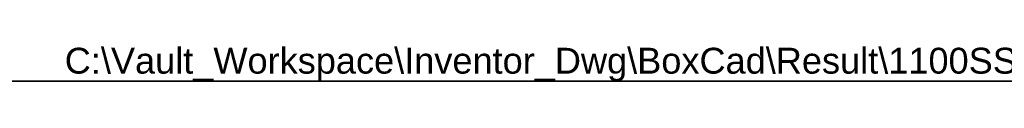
# Model space of a CAD drawing. Header units: inches. Extents: x 2 to 103, y 2 to 66.
# Tile 11 of 21: x 37.169 to 58.206, y 65.64 to 66.429. Entities that reach past the tile are written whole.
import ezdxf

# ---------------------------------------------------------------- set-up
doc = ezdxf.new("R2010")
doc.units = ezdxf.units.IN
doc.header["$LTSCALE"] = 6.141898
doc.header["$MEASUREMENT"] = 0
doc.layers.get('0').update_dxf_attribs({"lineweight": 25})
doc.layers.add('Sketch Geometry(ANSI)', color=7, linetype='Continuous', lineweight=25)
doc.layers.add('Symbols(ANSI)', color=7, linetype='Continuous', lineweight=25)
doc.styles.add('Current-ANSI', font='arial.ttf')

# ---------------------------------------------------------------- blocks, each defined once
blk = doc.blocks.new('Borders 1_EXM - B (Inch)')
at = {"layer": 'Sketch Geometry(ANSI)', "linetype": 'Continuous', "lineweight": 35}
blk.add_line((16.4375, 10.6915), (0.5625, 10.6915), dxfattribs=at)
at = {"layer": 'Symbols(ANSI)', "color": 7, "style": 'Current-ANSI'}
blk.add_attdef('FILENAME_AND_PATH_001', (6.2084, 10.718), '', height=0.09, dxfattribs=at)

msp = doc.modelspace()

# ---------------------------------------------------------------- block references
at = {"xscale": 6.141897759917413, "yscale": 6.141897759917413, "zscale": 6.141897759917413}
msp.add_blockref('Borders 1_EXM - B (Inch)', (0, 0), dxfattribs=at).add_auto_attribs({'FILENAME_AND_PATH_001': 'C:\\Vault_Workspace\\Inventor_Dwg\\BoxCad\\Result\\1100SS8024\\1100SS8024.idw'})

doc.saveas('drawing.dxf')
